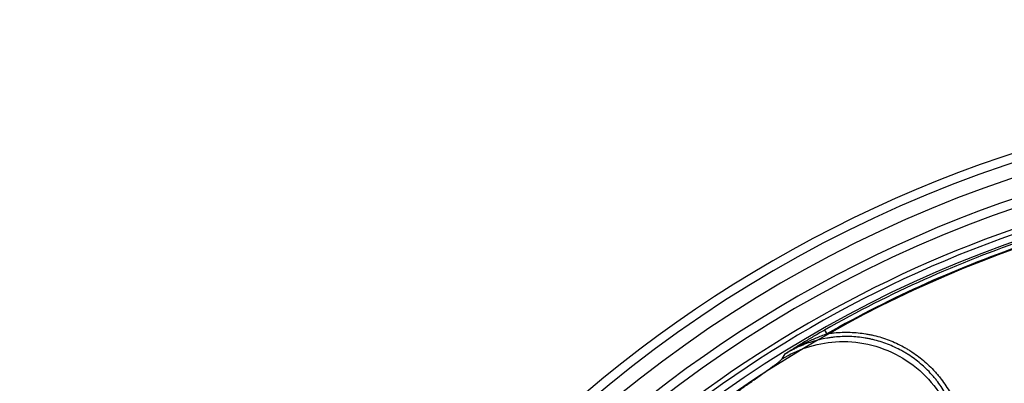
# Model space of a CAD drawing. Header units: millimetres. Extents: x 0 to 297, y 0 to 210.
# Tile 42 of 256: x 145.166 to 145.643, y 91.544 to 91.72. Entities that reach past the tile are written whole.
import ezdxf

# ---------------------------------------------------------------- set-up
doc = ezdxf.new("R2010")
doc.units = ezdxf.units.MM
doc.header["$LTSCALE"] = 16.335
doc.layers.get('0').update_dxf_attribs({"linetype": 'CONTINUOUS'})
doc.layers.add('01_GLOBAL', color=7, linetype='CONTINUOUS')
doc.layers.add('INTFCLR_144815', color=7, linetype='CONTINUOUS')

msp = doc.modelspace()

# ---------------------------------------------------------------- linework, layer by layer
at = {"color": 7, "linetype": 'Continuous'}
msp.add_circle((146.8548034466, 92.13446435), 2.66, dxfattribs=at)
at = {"color": 9, "linetype": 'Continuous'}
msp.add_arc((146.8548034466, 92.13446435), 2.6259090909, 182.9674534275, 267.0325465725, dxfattribs=at)
at = {"layer": '01_GLOBAL', "color": 7, "linetype": 'Continuous'}
msp.add_circle((146.8548034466, 92.13446435), 2.695, dxfattribs=at)
at = {"layer": 'INTFCLR_144815', "color": 9, "linetype": 'Continuous'}
for p, q in [((145.5562334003, 91.5695628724), (145.5572685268, 91.56773902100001)), ((145.5356731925, 91.5556279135), (145.5371029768, 91.5579635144))]:
    msp.add_line(p, q, dxfattribs=at)
at = {"layer": 'INTFCLR_144815', "color": 6, "linetype": 'Continuous'}
for radius, start, end in [(0.6157754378, 313.9937911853, 154.5150993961), (0.5947754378, 312.9543589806, 154.5144414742), (0.5903864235, 71.6563998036, 156.0440844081), (0.5808960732, 70.9981667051, 162.0018332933), (0.5751005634, 108.7136429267, 257.7559644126)]:
    msp.add_arc((145.8396077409, 91.0702686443), radius, start, end, dxfattribs=at)
at = {"layer": 'INTFCLR_144815', "color": 9, "linetype": 'Continuous'}
for centre, radius, start, end in [((145.8396077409, 91.0702686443), 0.6114469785, 71.617857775, 156.0236179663), ((145.8396077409, 91.0702686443), 0.6044472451, 71.6178577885, 156.0236179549), ((145.8396077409, 91.0702686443), 0.5785048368, 70.768222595, 162.2317774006), ((145.8396077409, 91.0702686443), 0.5715914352, 107.7076787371, 136.2923212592), ((145.839607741, 91.070268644), 0.5741042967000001, 108.7465261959, 119.5770687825), ((145.8396077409, 91.0702686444), 0.5720071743, 108.7465261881, 119.5770688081)]:
    msp.add_arc(centre, radius, start, end, dxfattribs=at)
for points, knots in [([(145.5562334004, 91.5695628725), (145.5554076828, 91.5690942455), (145.553765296, 91.56815215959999), (145.5505125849, 91.56625117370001), (145.5465077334, 91.56384946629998), (145.5417692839, 91.560931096), (145.5386559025, 91.5589488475), (145.5371027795, 91.55796383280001)], [0, 0, 0, 0, 0.1272997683, 0.2538631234, 0.5051382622, 0.7534078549, 1, 1, 1, 1]), ([(145.6225034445, 91.5104406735), (145.6225038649, 91.5129359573), (145.6221738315, 91.51792068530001), (145.62093884, 91.5240467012), (145.6196541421, 91.5282196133), (145.6187975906, 91.5305741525), (145.6174030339, 91.5340415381), (145.6148802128, 91.53906276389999), (145.6117084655, 91.5437055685), (145.6093433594, 91.5466112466), (145.6077015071, 91.5484949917), (145.6046789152, 91.5516298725), (145.6008692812, 91.5548596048), (145.5972743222, 91.5573325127), (145.5951414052, 91.55864594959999), (145.5918932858, 91.560497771), (145.5867953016, 91.5628625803), (145.5814238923, 91.56452430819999), (145.5777650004, 91.56532736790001), (145.5753063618, 91.56578063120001), (145.5709880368, 91.56635407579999), (145.5659954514, 91.56651266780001), (145.5616421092, 91.56621416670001), (145.5591546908, 91.5659173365), (145.5554574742, 91.56534981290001), (145.5499918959, 91.5640378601), (145.5447463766, 91.56201160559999), (145.5413757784, 91.5603760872), (145.5393726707, 91.5593207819), (145.5379607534, 91.5584942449), (145.5371029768, 91.5579635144)], [0, 0, 0, 0, 0.0629375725, 0.1255753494, 0.1571468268, 0.1729892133, 0.1887582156, 0.2514024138, 0.3142666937, 0.330114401, 0.3458910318, 0.3772805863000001, 0.4398855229, 0.4714188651, 0.487268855, 0.5030518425, 0.5657148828, 0.6285499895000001, 0.6444013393, 0.6601890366, 0.6915950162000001, 0.754210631, 0.7857360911, 0.8015890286, 0.8173816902, 0.8800725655, 0.942904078, 0.9587583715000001, 0.9745582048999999, 1, 1, 1, 1]), ([(145.5572684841, 91.5677390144), (145.5578005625, 91.5678266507), (145.5589772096, 91.5680037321), (145.5614632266, 91.568299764), (145.565989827, 91.5686074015), (145.5711381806, 91.5684422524), (145.5756203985, 91.5678474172), (145.5781741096, 91.5673765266), (145.5820033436, 91.56653540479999), (145.5875557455, 91.56481150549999), (145.5928189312, 91.5623731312), (145.5962020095, 91.5604450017), (145.5984275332, 91.5590746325), (145.6021669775, 91.5565004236), (145.6060947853, 91.5531698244), (145.6092329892, 91.54991739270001), (145.6109382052, 91.54796194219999), (145.6134129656, 91.5449223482), (145.616691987, 91.54011473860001), (145.6192979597, 91.53493607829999), (145.6207505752, 91.5313279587), (145.6216438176, 91.5288743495), (145.6229814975, 91.52452750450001), (145.6242524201, 91.5182167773), (145.6246005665, 91.51305216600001), (145.6246005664, 91.5104406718)], [0, 0, 0, 0, 0.016043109, 0.0353363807, 0.0739229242, 0.1510960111, 0.1896825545, 0.2089758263, 0.228269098, 0.3054421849, 0.3826152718, 0.4019085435, 0.4212018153, 0.4597883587, 0.5369614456, 0.5755479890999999, 0.5948412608, 0.6141345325, 0.6913076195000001, 0.7684807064, 0.7877739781, 0.8070672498, 0.8456537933, 0.9228268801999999, 1, 1, 1, 1]), ([(145.5356731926, 91.5556279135), (145.5393380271, 91.55789769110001), (145.547678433, 91.5618055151), (145.5618834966, 91.564570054), (145.5774732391, 91.5633798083), (145.5927070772, 91.557633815), (145.6056621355, 91.54777213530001), (145.6149449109, 91.5351909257), (145.6201409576, 91.5216843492), (145.6212554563, 91.5125415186), (145.6212767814, 91.50823078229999)], [0, 0, 0, 0, 0.1091739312, 0.2308407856, 0.3625742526, 0.4999999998, 0.637425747, 0.7691592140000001, 0.8908260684, 1, 1, 1, 1]), ([(145.5045972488, 91.5330072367), (145.5054935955, 91.5336561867), (145.5072771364, 91.53494400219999), (145.5099408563, 91.53685757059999), (145.5125761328, 91.53874164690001), (145.5147546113, 91.5402923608), (145.5164812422, 91.5415182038), (145.5181671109, 91.5427132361), (145.5202144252, 91.5441616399), (145.522588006, 91.5458390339), (145.5248441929, 91.54743438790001), (145.5266468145, 91.5487129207), (145.5280197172, 91.5496916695), (145.5292755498, 91.5505906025), (145.5307102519, 91.55162650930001), (145.5320452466, 91.552607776), (145.5329931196, 91.5533203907), (145.5337639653, 91.5539125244), (145.5345445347, 91.55452877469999), (145.5352276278, 91.55512884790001), (145.5355797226, 91.5554739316), (145.5356731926, 91.5556279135)], [0, 0, 0, 0, 0.0863229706, 0.1716062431, 0.2558480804, 0.3390274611, 0.3802000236, 0.4210306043, 0.5002259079, 0.5758309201, 0.6477553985, 0.7157787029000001, 0.7482262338, 0.779280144, 0.8362536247, 0.8862647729, 0.9085268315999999, 0.9287496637, 0.9621161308, 0.9859485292, 1, 1, 1, 1])]:
    msp.add_open_spline(points, degree=3, knots=knots, dxfattribs=at)
at = {"layer": 'INTFCLR_144815', "color": 6, "linetype": 'Continuous'}
msp.add_open_spline([(145.5371027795, 91.55796383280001), (145.5387054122, 91.5589802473), (145.5419716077, 91.56089816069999), (145.5469953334, 91.56349495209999), (145.5512638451, 91.56540998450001), (145.5546969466, 91.56678759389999), (145.5564097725, 91.56743627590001), (145.5572685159, 91.5677390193)], degree=3, knots=[0, 0, 0, 0, 0.2535774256, 0.5057331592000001, 0.7553231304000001, 0.8783340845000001, 1, 1, 1, 1], dxfattribs=at)

doc.saveas('drawing.dxf')
